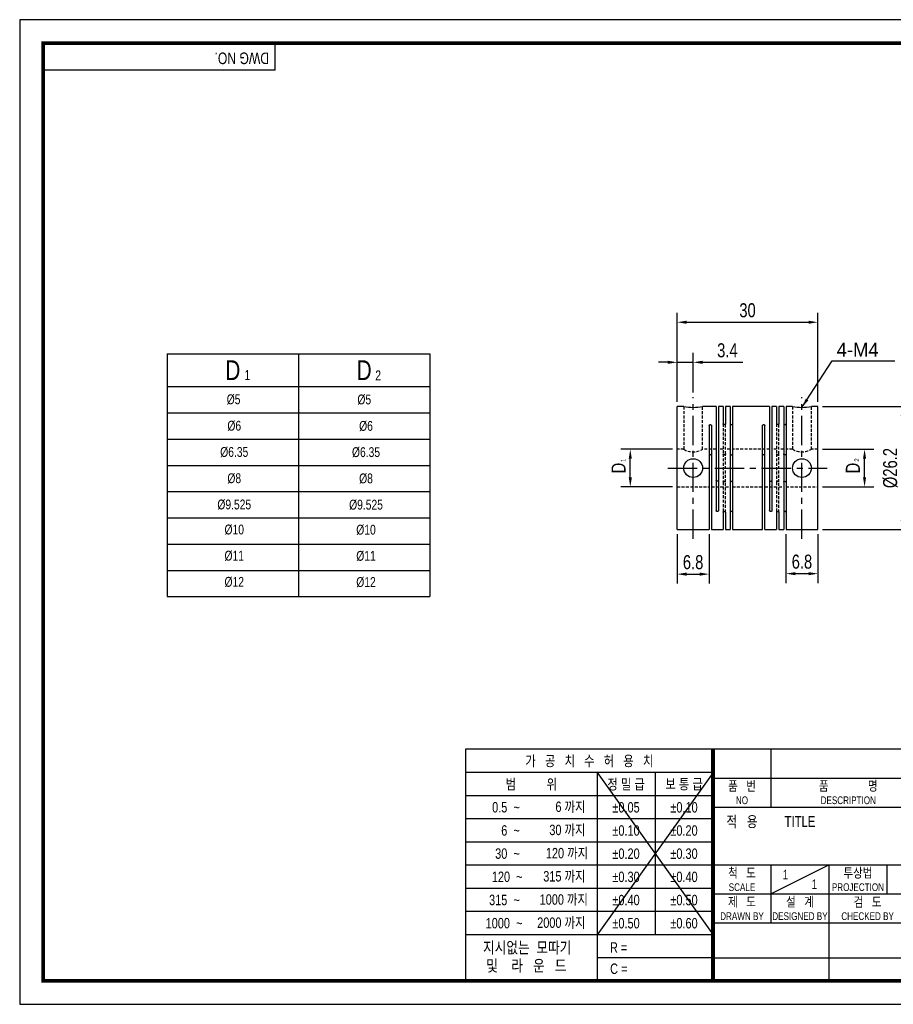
# Model space of a CAD drawing. Header units: millimetres. Extents: x 0 to 297, y 0 to 210.
# Tile 1 of 2: x 0 to 186, y 0 to 210. Entities that reach past the tile are written whole.
import ezdxf
from ezdxf.enums import TextEntityAlignment as Align

# ---------------------------------------------------------------- set-up
doc = ezdxf.new("R2010")
doc.units = ezdxf.units.MM
doc.header["$LTSCALE"] = 5
for name, pattern in [('CENTER', [2, 1.25, -0.25, 0.25, -0.25]), ('CENTER2', [1.125, 0.75, -0.125, 0.125, -0.125]), ('DASHED', [0.75, 0.5, -0.25]), ('HIDDEN', [0.375, 0.25, -0.125]), ('HIDDEN2', [0.1875, 0.125, -0.0625]), ('PHANTOM2', [1.25, 0.625, -0.125, 0.125, -0.125, 0.125, -0.125])]:
    doc.linetypes.add(name, pattern=pattern)
doc.layers.get('0').update_dxf_attribs({"linetype": 'CONTINUOUS'})
doc.layers.get('Defpoints').update_dxf_attribs({"linetype": 'CONTINUOUS'})
for name, color, linetype in [('BM', 2, 'CONTINUOUS'), ('C', 1, 'CENTER2'), ('CT', 1, 'CENTER'), ('D', 7, 'CONTINUOUS'), ('DIM', 7, 'CONTINUOUS'), ('H', 3, 'HIDDEN'), ('HD', 4, 'DASHED'), ('P', 4, 'PHANTOM2')]:
    doc.layers.add(name, color=color, linetype=linetype)
doc.styles.get("Standard").update_dxf_attribs({"font": 'Gulim.ttf', "width": 0.8, "height": 3})
doc.dimstyles.new('LIM', dxfattribs={"dimtxt": 2, "dimasz": 2, "dimexe": 2, "dimexo": 1, "dimgap": 1, "dimtad": 1, "dimdec": 3, "dimzin": 9, "dimdsep": 46, "dimtxsty": 'Standard', "dimcen": 3, "dimclrd": 1, "dimclre": 1, "dimadec": 0, "dimazin": 0, "dimtfac": 1, "dimtdec": 3, "dimtmove": 0, "dimatfit": 3, "dimfxl": 0, "dimtolj": 1, "dimtzin": 0, "dimarcsym": 0})

# ---------------------------------------------------------------- blocks, each defined once
blk = doc.blocks.new('*D48')
at = {"layer": 'Defpoints', "color": 0}
for p in [(143.57, 136.93), (143.57, 129.47), (140.17, 127.47)]:
    blk.add_point(p, dxfattribs=at)
at = {"layer": 'DIM', "color": 1, "lineweight": -2}
for p, q in [((140.17, 128.47), (140.17, 138.93)), ((143.57, 130.47), (143.57, 138.93)), ((138.17, 136.93), (136.17, 136.93)), ((140.17, 136.93), (143.57, 136.93)), ((145.57, 136.93), (154.16, 136.93))]:
    blk.add_line(p, q, dxfattribs=at)
at = {"layer": 'DIM', "color": 1}
for points in [[(138.17, 137.26), (138.17, 136.6), (140.17, 136.93)], [(145.57, 137.26), (145.57, 136.6), (143.57, 136.93)]]:
    blk.add_solid(points, dxfattribs=at)
at = {"layer": 'DIM', "color": 0, "insert": (150.87, 139.47), "char_height": 3, "attachment_point": 5}
blk.add_mtext('\\A1;3.4', dxfattribs=at)
blk = doc.blocks.new('*D49')
at = {"layer": 'Defpoints', "color": 0}
for p in [(130.17, 118.37), (140.17, 118.37), (140.17, 110.37)]:
    blk.add_point(p, dxfattribs=at)
at = {"layer": 'DIM', "color": 1, "lineweight": -2}
for p, q in [((139.17, 118.37), (128.17, 118.37)), ((130.17, 112.37), (130.17, 116.37)), ((139.17, 110.37), (128.17, 110.37))]:
    blk.add_line(p, q, dxfattribs=at)
at = {"layer": 'DIM', "color": 1}
for points in [[(129.84, 116.37), (130.51, 116.37), (130.17, 118.37)], [(129.84, 112.37), (130.51, 112.37), (130.17, 110.37)]]:
    blk.add_solid(points, dxfattribs=at)
at = {"layer": 'DIM', "color": 0, "insert": (127.67, 114.37), "char_height": 3, "attachment_point": 5, "rotation": 90}
blk.add_mtext('\\A1;D', dxfattribs=at)
blk = doc.blocks.new('*D50')
at = {"layer": 'Defpoints', "color": 0}
for p in [(163.37, 101.27), (170.17, 101.27), (170.17, 91.85)]:
    blk.add_point(p, dxfattribs=at)
at = {"layer": 'DIM', "color": 1, "lineweight": -2}
for p, q in [((163.37, 100.27), (163.37, 89.85)), ((170.17, 100.27), (170.17, 89.85)), ((165.37, 91.85), (168.17, 91.85))]:
    blk.add_line(p, q, dxfattribs=at)
at = {"layer": 'DIM', "color": 1}
for points in [[(165.37, 92.18), (165.37, 91.51), (163.37, 91.85)], [(168.17, 92.18), (168.17, 91.51), (170.17, 91.85)]]:
    blk.add_solid(points, dxfattribs=at)
at = {"layer": 'DIM', "color": 0, "insert": (166.77, 94.39), "char_height": 3, "attachment_point": 5}
blk.add_mtext('\\A1;6.8', dxfattribs=at)
blk = doc.blocks.new('*D51')
at = {"layer": 'Defpoints', "color": 0}
for p in [(140.17, 101.27), (146.97, 101.27), (146.97, 91.75)]:
    blk.add_point(p, dxfattribs=at)
at = {"layer": 'DIM', "color": 1, "lineweight": -2}
for p, q in [((140.17, 100.27), (140.17, 89.75)), ((146.97, 100.27), (146.97, 89.75)), ((142.17, 91.75), (144.97, 91.75))]:
    blk.add_line(p, q, dxfattribs=at)
at = {"layer": 'DIM', "color": 1}
for points in [[(142.17, 92.08), (142.17, 91.41), (140.17, 91.75)], [(144.97, 92.08), (144.97, 91.41), (146.97, 91.75)]]:
    blk.add_solid(points, dxfattribs=at)
at = {"layer": 'DIM', "color": 0, "insert": (143.57, 94.28), "char_height": 3, "attachment_point": 5}
blk.add_mtext('\\A1;6.8', dxfattribs=at)
blk = doc.blocks.new('*D52')
at = {"layer": 'Defpoints', "color": 0}
for p in [(170.17, 127.47), (188.16, 127.47), (170.17, 101.27)]:
    blk.add_point(p, dxfattribs=at)
at = {"layer": 'DIM', "color": 1, "lineweight": -2}
for p, q in [((171.17, 127.47), (190.16, 127.47)), ((188.16, 103.27), (188.16, 125.47)), ((171.17, 101.27), (190.16, 101.27))]:
    blk.add_line(p, q, dxfattribs=at)
at = {"layer": 'DIM', "color": 1}
for points in [[(187.83, 125.47), (188.49, 125.47), (188.16, 127.47)], [(187.83, 103.27), (188.49, 103.27), (188.16, 101.27)]]:
    blk.add_solid(points, dxfattribs=at)
at = {"layer": 'DIM', "color": 0, "insert": (185.62, 114.37), "char_height": 3, "attachment_point": 5, "rotation": 90}
blk.add_mtext('\\A1;%%c26.2', dxfattribs=at)
blk = doc.blocks.new('*D53')
at = {"layer": 'Defpoints', "color": 0}
for p in [(170.17, 145.47), (140.17, 127.47), (170.17, 127.47)]:
    blk.add_point(p, dxfattribs=at)
at = {"layer": 'DIM', "color": 1, "lineweight": -2}
for p, q in [((140.17, 128.47), (140.17, 147.47)), ((170.17, 128.47), (170.17, 147.47)), ((142.17, 145.47), (168.17, 145.47))]:
    blk.add_line(p, q, dxfattribs=at)
at = {"layer": 'DIM', "color": 1}
for points in [[(142.17, 145.8), (142.17, 145.14), (140.17, 145.47)], [(168.17, 145.8), (168.17, 145.14), (170.17, 145.47)]]:
    blk.add_solid(points, dxfattribs=at)
at = {"layer": 'DIM', "color": 0, "insert": (155.17, 148.01), "char_height": 3, "attachment_point": 5}
blk.add_mtext('\\A1;30', dxfattribs=at)
blk = doc.blocks.new('*D54')
at = {"layer": 'Defpoints', "color": 0}
for p in [(170.17, 118.37), (180.12, 118.37), (170.17, 110.37)]:
    blk.add_point(p, dxfattribs=at)
at = {"layer": 'DIM', "color": 1, "lineweight": -2}
for p, q in [((171.17, 118.37), (182.12, 118.37)), ((180.12, 112.37), (180.12, 116.37)), ((171.17, 110.37), (182.12, 110.37))]:
    blk.add_line(p, q, dxfattribs=at)
at = {"layer": 'DIM', "color": 1}
for points in [[(179.79, 116.37), (180.45, 116.37), (180.12, 118.37)], [(179.79, 112.37), (180.45, 112.37), (180.12, 110.37)]]:
    blk.add_solid(points, dxfattribs=at)
at = {"layer": 'DIM', "color": 0, "insert": (177.62, 114.37), "char_height": 3, "attachment_point": 5, "rotation": 90}
blk.add_mtext('\\A1;D', dxfattribs=at)

msp = doc.modelspace()

# ---------------------------------------------------------------- linework, layer by layer
for p, q in [((54.437, 199.2323), (54.437, 205)), ((54.437, 199.2323), (5, 199.2323)), ((31.446, 138.7488), (87.446, 138.7488)), ((31.446, 138.7488), (31.446, 86.9488)), ((87.446, 138.7488), (87.446, 86.9488)), ((31.446, 86.9488), (87.446, 86.9488)), ((95.0758, 54.437), (95.0758, 5)), ((147.8086, 54.437), (95.0758, 54.437)), ((292, 54.437), (147.8086, 54.437)), ((147.8086, 54.437), (147.8086, 5)), ((160.1679, 54.437), (160.1679, 42.0778)), ((147.8086, 49.4295), (95.0758, 49.4295)), ((147.8086, 49.4295), (123.0901, 14.8235)), ((123.0901, 49.4295), (147.8086, 14.8235)), ((123.0901, 49.4295), (123.0901, 5)), ((135.4493, 49.4295), (135.4493, 14.8235)), ((147.8086, 48.2574), (292, 48.2574)), ((147.8086, 44.4858), (95.0758, 44.4858)), ((147.8086, 42.0778), (292, 42.0778)), ((147.8086, 39.5421), (95.0758, 39.5421)), ((147.8086, 34.5984), (95.0758, 34.5984)), ((147.8086, 29.6547), (95.0758, 29.6547)), ((147.8086, 29.7185), (292, 29.7185)), ((160.1679, 23.5389), (172.5271, 29.7185)), ((160.1679, 29.7185), (160.1679, 17.3593)), ((172.5271, 29.7185), (172.5271, 5)), ((184.8864, 29.7185), (184.8864, 23.5389)), ((147.8086, 24.711), (95.0758, 24.711)), ((147.8086, 23.5389), (221.9642, 23.5389)), ((147.8086, 19.7673), (95.0758, 19.7673)), ((147.8086, 17.3593), (292, 17.3593)), ((147.8086, 14.8235), (95.0758, 14.8235)), ((147.8086, 9.8798), (123.0901, 9.8798)), ((147.8086, 9.8798), (221.9642, 9.8798))]:
    msp.add_line(p, q)
at = {"color": 4}
for p, q in [((59.446, 138.7488), (59.446, 86.9488)), ((31.446, 131.7488), (87.446, 131.7488))]:
    msp.add_line(p, q, dxfattribs=at)
at = {"color": 1}
for p, q in [((31.446, 126.1488), (87.446, 126.1488)), ((31.446, 120.5488), (87.446, 120.5488)), ((31.446, 114.9488), (87.446, 114.9488)), ((31.446, 109.3488), (87.446, 109.3488)), ((31.446, 103.7488), (87.446, 103.7488)), ((31.446, 98.1488), (87.446, 98.1488)), ((31.446, 92.5488), (87.446, 92.5488))]:
    msp.add_line(p, q, dxfattribs=at)
msp.add_lwpolyline([(297, 210), (0, 210), (0, 0), (297, 0)], close=True)
msp.add_lwpolyline([(292, 205, 0.8, 0.8, 0), (5, 205, 0.8, 0.8, 0), (5, 5, 0.8, 0.8, 0), (292, 5, 0.8, 0.8, 0)], format="xyseb", close=True)
at = {"const_width": 0.824}
msp.add_lwpolyline([(147.8086, 5), (147.8086, 54.437)], dxfattribs=at)
at = {"layer": 'BM', "linetype": 'Continuous'}
for p, q in [((140.1743, 101.271), (140.1743, 127.471)), ((141.5803, 127.471), (140.1743, 127.471)), ((148.4743, 127.471), (145.5743, 127.471)), ((148.4743, 127.471), (148.4743, 105.2864)), ((148.9743, 127.471), (148.9743, 105.2864)), ((149.9743, 127.471), (148.9743, 127.471)), ((149.9743, 127.471), (149.9743, 123.8092)), ((151.4743, 127.471), (150.4743, 127.471)), ((150.4743, 127.471), (150.4743, 123.8092)), ((151.4743, 127.471), (151.4743, 101.271)), ((151.9743, 127.471), (151.9743, 101.271)), ((159.8743, 127.471), (151.9743, 127.471)), ((159.8743, 127.471), (159.8743, 105.2864)), ((160.3743, 127.471), (160.3743, 105.2864)), ((161.3743, 127.471), (160.3743, 127.471)), ((161.3743, 127.471), (161.3743, 123.8092)), ((162.8743, 127.471), (161.8743, 127.471)), ((161.8743, 127.471), (161.8743, 123.8092)), ((162.8743, 127.471), (162.8743, 101.271)), ((163.3743, 127.471), (163.3743, 101.271)), ((164.7803, 127.471), (163.3743, 127.471)), ((170.1743, 127.471), (168.7743, 127.471)), ((170.1743, 101.271), (170.1743, 127.471)), ((146.9743, 123.4557), (146.9743, 101.271)), ((147.4743, 123.4557), (147.4743, 101.271)), ((158.3743, 101.271), (158.3743, 123.4557)), ((158.8743, 101.271), (158.8743, 123.4557)), ((149.9743, 104.9329), (149.9743, 101.271)), ((150.4743, 104.9329), (150.4743, 101.271)), ((161.3743, 104.9329), (161.3743, 101.271)), ((161.8743, 104.9329), (161.8743, 101.271)), ((140.1743, 101.271), (146.9743, 101.271)), ((147.4743, 101.271), (149.9743, 101.271)), ((150.4743, 101.271), (151.4743, 101.271)), ((151.9743, 101.271), (158.3743, 101.271)), ((158.8743, 101.271), (161.3743, 101.271)), ((161.8743, 101.271), (162.8743, 101.271)), ((163.3743, 101.271), (170.1743, 101.271))]:
    msp.add_line(p, q, dxfattribs=at)
for centre in [(143.5743, 114.371), (166.7743, 114.371)]:
    msp.add_circle(centre, 2, dxfattribs=at)
for centre in [(143.5743, 140.4231), (166.7743, 140.4231)]:
    msp.add_arc(centre, 13.1056, 261.221971, 278.77803, dxfattribs=at)
for points, knots in [([(146.9743, 123.4557), (146.9743, 123.4758), (146.9791, 123.4962), (146.9883, 123.5151), (146.9976, 123.534), (147.0115, 123.552), (147.029, 123.5675), (147.0465, 123.5831), (147.068, 123.5967), (147.0917, 123.6072), (147.1154, 123.6177), (147.142, 123.6255), (147.1693, 123.6298), (147.1873, 123.6327), (147.2058, 123.6341), (147.2243, 123.6341), (147.2522, 123.6341), (147.2806, 123.6307), (147.307, 123.6242), (147.3334, 123.6176), (147.3586, 123.6077), (147.3804, 123.5953), (147.4023, 123.5829), (147.4214, 123.5676), (147.4362, 123.5507), (147.4511, 123.5338), (147.462, 123.5147), (147.4682, 123.4952), (147.4722, 123.4823), (147.4743, 123.4689), (147.4743, 123.4557)], [0, 0, 0, 0, 0.10746468, 0.10746468, 0.10746468, 0.21493022, 0.21493022, 0.21493022, 0.32238515, 0.32238515, 0.32238515, 0.42984467, 0.42984467, 0.42984467, 0.49999992, 0.49999992, 0.49999992, 0.60746591, 0.60746591, 0.60746591, 0.71493199, 0.71493199, 0.71493199, 0.8223964, 0.8223964, 0.8223964, 0.9298538, 0.9298538, 0.9298538, 1, 1, 1, 1]), ([(150.4743, 123.8092), (150.4743, 123.7898), (150.4694, 123.7701), (150.4602, 123.7517), (150.4509, 123.7332), (150.437, 123.7156), (150.4195, 123.7003), (150.402, 123.6849), (150.3805, 123.6714), (150.3568, 123.661), (150.3331, 123.6505), (150.3065, 123.6428), (150.2792, 123.6385), (150.2612, 123.6356), (150.2427, 123.6341), (150.2243, 123.6341), (150.1963, 123.6341), (150.1679, 123.6376), (150.1415, 123.6441), (150.1151, 123.6506), (150.0899, 123.6605), (150.0681, 123.6728), (150.0462, 123.6851), (150.0271, 123.7002), (150.0123, 123.7168), (149.9974, 123.7335), (149.9865, 123.7521), (149.9804, 123.7711), (149.9763, 123.7836), (149.9743, 123.7965), (149.9743, 123.8092)], [0, 0, 0, 0, 0.10746468, 0.10746468, 0.10746468, 0.21493022, 0.21493022, 0.21493022, 0.32238515, 0.32238515, 0.32238515, 0.42984467, 0.42984467, 0.42984467, 0.49999992, 0.49999992, 0.49999992, 0.60746591, 0.60746591, 0.60746591, 0.71493199, 0.71493199, 0.71493199, 0.8223964, 0.8223964, 0.8223964, 0.9298538, 0.9298538, 0.9298538, 1, 1, 1, 1]), ([(151.4743, 123.8092), (151.4743, 123.7898), (151.4791, 123.7701), (151.4883, 123.7517), (151.4976, 123.7332), (151.5115, 123.7156), (151.529, 123.7003), (151.5465, 123.6849), (151.568, 123.6714), (151.5917, 123.661), (151.6154, 123.6505), (151.642, 123.6428), (151.6693, 123.6385), (151.6873, 123.6356), (151.7058, 123.6341), (151.7243, 123.6341), (151.7522, 123.6341), (151.7806, 123.6376), (151.807, 123.6441), (151.8334, 123.6506), (151.8586, 123.6605), (151.8804, 123.6728), (151.9023, 123.6851), (151.9214, 123.7002), (151.9362, 123.7168), (151.9511, 123.7335), (151.962, 123.7521), (151.9682, 123.7711), (151.9722, 123.7836), (151.9743, 123.7965), (151.9743, 123.8092)], [0, 0, 0, 0, 0.10746468, 0.10746468, 0.10746468, 0.21493022, 0.21493022, 0.21493022, 0.32238515, 0.32238515, 0.32238515, 0.42984467, 0.42984467, 0.42984467, 0.49999992, 0.49999992, 0.49999992, 0.60746591, 0.60746591, 0.60746591, 0.71493199, 0.71493199, 0.71493199, 0.8223964, 0.8223964, 0.8223964, 0.9298538, 0.9298538, 0.9298538, 1, 1, 1, 1]), ([(158.3743, 123.4557), (158.3743, 123.4758), (158.3791, 123.4962), (158.3883, 123.5151), (158.3976, 123.534), (158.4115, 123.552), (158.429, 123.5675), (158.4465, 123.5831), (158.468, 123.5967), (158.4917, 123.6072), (158.5154, 123.6177), (158.542, 123.6255), (158.5693, 123.6298), (158.5873, 123.6327), (158.6058, 123.6341), (158.6243, 123.6341), (158.6522, 123.6341), (158.6806, 123.6307), (158.707, 123.6242), (158.7334, 123.6176), (158.7586, 123.6077), (158.7804, 123.5953), (158.8023, 123.5829), (158.8214, 123.5676), (158.8362, 123.5507), (158.8511, 123.5338), (158.862, 123.5147), (158.8682, 123.4952), (158.8722, 123.4823), (158.8743, 123.4689), (158.8743, 123.4557)], [0, 0, 0, 0, 0.10746468, 0.10746468, 0.10746468, 0.21493022, 0.21493022, 0.21493022, 0.32238515, 0.32238515, 0.32238515, 0.42984467, 0.42984467, 0.42984467, 0.49999992, 0.49999992, 0.49999992, 0.60746591, 0.60746591, 0.60746591, 0.71493199, 0.71493199, 0.71493199, 0.8223964, 0.8223964, 0.8223964, 0.9298538, 0.9298538, 0.9298538, 1, 1, 1, 1]), ([(161.8743, 123.8092), (161.8743, 123.7898), (161.8694, 123.7701), (161.8602, 123.7517), (161.8509, 123.7332), (161.837, 123.7156), (161.8195, 123.7003), (161.802, 123.6849), (161.7805, 123.6714), (161.7568, 123.661), (161.7331, 123.6505), (161.7065, 123.6428), (161.6792, 123.6385), (161.6612, 123.6356), (161.6427, 123.6341), (161.6243, 123.6341), (161.5963, 123.6341), (161.5679, 123.6376), (161.5415, 123.6441), (161.5151, 123.6506), (161.4899, 123.6605), (161.4681, 123.6728), (161.4462, 123.6851), (161.4271, 123.7002), (161.4123, 123.7168), (161.3974, 123.7335), (161.3865, 123.7521), (161.3804, 123.7711), (161.3763, 123.7836), (161.3743, 123.7965), (161.3743, 123.8092)], [0, 0, 0, 0, 0.10746468, 0.10746468, 0.10746468, 0.21493022, 0.21493022, 0.21493022, 0.32238515, 0.32238515, 0.32238515, 0.42984467, 0.42984467, 0.42984467, 0.49999992, 0.49999992, 0.49999992, 0.60746591, 0.60746591, 0.60746591, 0.71493199, 0.71493199, 0.71493199, 0.8223964, 0.8223964, 0.8223964, 0.9298538, 0.9298538, 0.9298538, 1, 1, 1, 1]), ([(162.8743, 123.8092), (162.8743, 123.7898), (162.8791, 123.7701), (162.8883, 123.7517), (162.8976, 123.7332), (162.9115, 123.7156), (162.929, 123.7003), (162.9465, 123.6849), (162.968, 123.6714), (162.9917, 123.661), (163.0154, 123.6505), (163.042, 123.6428), (163.0693, 123.6385), (163.0873, 123.6356), (163.1058, 123.6341), (163.1243, 123.6341), (163.1522, 123.6341), (163.1806, 123.6376), (163.207, 123.6441), (163.2334, 123.6506), (163.2586, 123.6605), (163.2804, 123.6728), (163.3023, 123.6851), (163.3214, 123.7002), (163.3362, 123.7168), (163.3511, 123.7335), (163.362, 123.7521), (163.3682, 123.7711), (163.3722, 123.7836), (163.3743, 123.7965), (163.3743, 123.8092)], [0, 0, 0, 0, 0.10746468, 0.10746468, 0.10746468, 0.21493022, 0.21493022, 0.21493022, 0.32238515, 0.32238515, 0.32238515, 0.42984467, 0.42984467, 0.42984467, 0.49999992, 0.49999992, 0.49999992, 0.60746591, 0.60746591, 0.60746591, 0.71493199, 0.71493199, 0.71493199, 0.8223964, 0.8223964, 0.8223964, 0.9298538, 0.9298538, 0.9298538, 1, 1, 1, 1]), ([(147.4743, 117.0172), (147.4743, 117.0316), (147.472, 117.046), (147.4676, 117.0599), (147.4612, 117.0801), (147.45, 117.0996), (147.4349, 117.1167), (147.4198, 117.1339), (147.4005, 117.1492), (147.3785, 117.1615), (147.3565, 117.1739), (147.3312, 117.1836), (147.3048, 117.19), (147.279, 117.1962), (147.2515, 117.1995), (147.2243, 117.1995), (147.1963, 117.1995), (147.1679, 117.1961), (147.1415, 117.1895), (147.1151, 117.1829), (147.0899, 117.173), (147.0681, 117.1605), (147.0462, 117.1479), (147.0271, 117.1325), (147.0123, 117.1152), (146.9975, 117.098), (146.9865, 117.0785), (146.9804, 117.0583), (146.9763, 117.0449), (146.9743, 117.031), (146.9743, 117.0172)], [0, 0, 0, 0, 0.07377252, 0.07377252, 0.07377252, 0.18131348, 0.18131348, 0.18131348, 0.28859427, 0.28859427, 0.28859427, 0.39587793, 0.39587793, 0.39587793, 0.50020491, 0.50020491, 0.50020491, 0.60758503, 0.60758503, 0.60758503, 0.71496603, 0.71496603, 0.71496603, 0.82232916, 0.82232916, 0.82232916, 0.92961727, 0.92961727, 0.92961727, 1, 1, 1, 1]), ([(151.4743, 117.3707), (151.4743, 117.3704), (151.4743, 117.3701), (151.4743, 117.3697), (151.4744, 117.3511), (151.4794, 117.3321), (151.4889, 117.3142), (151.4984, 117.2963), (151.5125, 117.2791), (151.5301, 117.2641), (151.5477, 117.2491), (151.5693, 117.2359), (151.5931, 117.2256), (151.6169, 117.2153), (151.6436, 117.2078), (151.6709, 117.2035), (151.6884, 117.2008), (151.7064, 117.1995), (151.7243, 117.1995), (151.7522, 117.1995), (151.7806, 117.2029), (151.807, 117.2094), (151.8334, 117.2159), (151.8586, 117.2257), (151.8804, 117.2379), (151.9023, 117.2501), (151.9214, 117.265), (151.9362, 117.2813), (151.951, 117.2976), (151.962, 117.3156), (151.9681, 117.334), (151.9722, 117.3461), (151.9743, 117.3585), (151.9743, 117.3707)], [0, 0, 0, 0, 0.00189654, 0.00189654, 0.00189654, 0.10972128, 0.10972128, 0.10972128, 0.2171411, 0.2171411, 0.2171411, 0.32439904, 0.32439904, 0.32439904, 0.43170826, 0.43170826, 0.43170826, 0.49976504, 0.49976504, 0.49976504, 0.60714233, 0.60714233, 0.60714233, 0.71452049, 0.71452049, 0.71452049, 0.82188079, 0.82188079, 0.82188079, 0.92916606, 0.92916606, 0.92916606, 1, 1, 1, 1]), ([(158.8743, 117.0172), (158.8743, 117.0175), (158.8743, 117.0179), (158.8742, 117.0183), (158.8741, 117.0393), (158.8691, 117.0605), (158.8596, 117.0799), (158.8501, 117.0993), (158.836, 117.1176), (158.8184, 117.1333), (158.8008, 117.149), (158.7792, 117.1626), (158.7554, 117.1731), (158.7316, 117.1835), (158.7049, 117.1912), (158.6776, 117.1954), (158.6601, 117.1981), (158.6421, 117.1995), (158.6243, 117.1995), (158.5963, 117.1995), (158.5679, 117.1961), (158.5415, 117.1895), (158.5151, 117.1829), (158.4899, 117.173), (158.4681, 117.1605), (158.4462, 117.1479), (158.4271, 117.1325), (158.4123, 117.1152), (158.3975, 117.098), (158.3865, 117.0785), (158.3804, 117.0583), (158.3763, 117.0449), (158.3743, 117.031), (158.3743, 117.0172)], [0, 0, 0, 0, 0.00189654, 0.00189654, 0.00189654, 0.10972128, 0.10972128, 0.10972128, 0.2171411, 0.2171411, 0.2171411, 0.32439904, 0.32439904, 0.32439904, 0.43170826, 0.43170826, 0.43170826, 0.49976504, 0.49976504, 0.49976504, 0.60714233, 0.60714233, 0.60714233, 0.71452049, 0.71452049, 0.71452049, 0.82188079, 0.82188079, 0.82188079, 0.92916606, 0.92916606, 0.92916606, 1, 1, 1, 1]), ([(163.3743, 117.3707), (163.3743, 117.3522), (163.3694, 117.3332), (163.3602, 117.3153), (163.351, 117.2975), (163.337, 117.2802), (163.3196, 117.2651), (163.3021, 117.2501), (163.2807, 117.2367), (163.257, 117.2263), (163.2333, 117.2159), (163.2067, 117.2082), (163.1794, 117.2038), (163.1614, 117.2009), (163.1428, 117.1995), (163.1243, 117.1995), (163.0963, 117.1995), (163.0679, 117.2029), (163.0415, 117.2094), (163.0151, 117.2159), (162.9899, 117.2257), (162.9681, 117.2379), (162.9462, 117.2501), (162.9271, 117.265), (162.9123, 117.2813), (162.8975, 117.2976), (162.8865, 117.3156), (162.8804, 117.334), (162.8763, 117.3461), (162.8743, 117.3585), (162.8743, 117.3707)], [0, 0, 0, 0, 0.10736164, 0.10736164, 0.10736164, 0.21473244, 0.21473244, 0.21473244, 0.32198966, 0.32198966, 0.32198966, 0.42929575, 0.42929575, 0.42929575, 0.49977262, 0.49977262, 0.49977262, 0.60714827, 0.60714827, 0.60714827, 0.71452481, 0.71452481, 0.71452481, 0.82188348, 0.82188348, 0.82188348, 0.92916714, 0.92916714, 0.92916714, 1, 1, 1, 1]), ([(148.9743, 111.7249), (148.9743, 111.7245), (148.9743, 111.7242), (148.9742, 111.7238), (148.9741, 111.7027), (148.9691, 111.6816), (148.9596, 111.6621), (148.9501, 111.6428), (148.936, 111.6245), (148.9184, 111.6088), (148.9008, 111.5931), (148.8792, 111.5795), (148.8554, 111.569), (148.8316, 111.5585), (148.8049, 111.5509), (148.7776, 111.5467), (148.7601, 111.544), (148.7421, 111.5426), (148.7243, 111.5426), (148.6963, 111.5426), (148.6679, 111.546), (148.6415, 111.5526), (148.6151, 111.5592), (148.5899, 111.5691), (148.5681, 111.5816), (148.5462, 111.5941), (148.5271, 111.6096), (148.5123, 111.6269), (148.4975, 111.6441), (148.4865, 111.6636), (148.4804, 111.6838), (148.4763, 111.6972), (148.4743, 111.7111), (148.4743, 111.7249)], [0, 0, 0, 0, 0.00189654, 0.00189654, 0.00189654, 0.10972128, 0.10972128, 0.10972128, 0.2171411, 0.2171411, 0.2171411, 0.32439904, 0.32439904, 0.32439904, 0.43170826, 0.43170826, 0.43170826, 0.49976504, 0.49976504, 0.49976504, 0.60714233, 0.60714233, 0.60714233, 0.71452049, 0.71452049, 0.71452049, 0.82188079, 0.82188079, 0.82188079, 0.92916606, 0.92916606, 0.92916606, 1, 1, 1, 1]), ([(151.9743, 111.3714), (151.9743, 111.3717), (151.9743, 111.372), (151.9742, 111.3724), (151.9741, 111.391), (151.9691, 111.41), (151.9596, 111.4279), (151.9501, 111.4458), (151.936, 111.463), (151.9184, 111.478), (151.9008, 111.493), (151.8792, 111.5062), (151.8554, 111.5165), (151.8316, 111.5267), (151.8049, 111.5343), (151.7776, 111.5385), (151.7601, 111.5412), (151.7421, 111.5426), (151.7243, 111.5426), (151.6963, 111.5426), (151.6679, 111.5392), (151.6415, 111.5327), (151.6151, 111.5261), (151.5899, 111.5163), (151.5681, 111.5041), (151.5462, 111.492), (151.5271, 111.4771), (151.5123, 111.4608), (151.4975, 111.4445), (151.4865, 111.4264), (151.4804, 111.4081), (151.4763, 111.396), (151.4743, 111.3836), (151.4743, 111.3714)], [0, 0, 0, 0, 0.00189654, 0.00189654, 0.00189654, 0.10972128, 0.10972128, 0.10972128, 0.2171411, 0.2171411, 0.2171411, 0.32439904, 0.32439904, 0.32439904, 0.43170826, 0.43170826, 0.43170826, 0.49976504, 0.49976504, 0.49976504, 0.60714233, 0.60714233, 0.60714233, 0.71452049, 0.71452049, 0.71452049, 0.82188079, 0.82188079, 0.82188079, 0.92916606, 0.92916606, 0.92916606, 1, 1, 1, 1]), ([(159.8743, 111.7249), (159.8743, 111.7245), (159.8743, 111.7242), (159.8743, 111.7238), (159.8744, 111.7027), (159.8794, 111.6816), (159.8889, 111.6621), (159.8984, 111.6428), (159.9125, 111.6245), (159.9301, 111.6088), (159.9477, 111.5931), (159.9693, 111.5795), (159.9931, 111.569), (160.0169, 111.5585), (160.0436, 111.5509), (160.0709, 111.5467), (160.0884, 111.544), (160.1064, 111.5426), (160.1243, 111.5426), (160.1522, 111.5426), (160.1806, 111.546), (160.207, 111.5526), (160.2334, 111.5592), (160.2586, 111.5691), (160.2804, 111.5816), (160.3023, 111.5941), (160.3214, 111.6096), (160.3362, 111.6269), (160.351, 111.6441), (160.362, 111.6636), (160.3681, 111.6838), (160.3722, 111.6972), (160.3743, 111.7111), (160.3743, 111.7249)], [0, 0, 0, 0, 0.00189654, 0.00189654, 0.00189654, 0.10972128, 0.10972128, 0.10972128, 0.2171411, 0.2171411, 0.2171411, 0.32439904, 0.32439904, 0.32439904, 0.43170826, 0.43170826, 0.43170826, 0.49976504, 0.49976504, 0.49976504, 0.60714233, 0.60714233, 0.60714233, 0.71452049, 0.71452049, 0.71452049, 0.82188079, 0.82188079, 0.82188079, 0.92916606, 0.92916606, 0.92916606, 1, 1, 1, 1]), ([(162.8743, 111.3714), (162.8743, 111.3717), (162.8743, 111.372), (162.8743, 111.3724), (162.8744, 111.391), (162.8794, 111.41), (162.8889, 111.4279), (162.8984, 111.4458), (162.9125, 111.463), (162.9301, 111.478), (162.9477, 111.493), (162.9693, 111.5062), (162.9931, 111.5165), (163.0169, 111.5267), (163.0436, 111.5343), (163.0709, 111.5385), (163.0884, 111.5412), (163.1064, 111.5426), (163.1243, 111.5426), (163.1522, 111.5426), (163.1806, 111.5392), (163.207, 111.5327), (163.2334, 111.5261), (163.2586, 111.5163), (163.2804, 111.5041), (163.3023, 111.492), (163.3214, 111.4771), (163.3362, 111.4608), (163.351, 111.4445), (163.362, 111.4264), (163.3681, 111.4081), (163.3722, 111.396), (163.3743, 111.3836), (163.3743, 111.3714)], [0, 0, 0, 0, 0.00189738, 0.00189738, 0.00189738, 0.1097697, 0.1097697, 0.1097697, 0.21723693, 0.21723693, 0.21723693, 0.32454221, 0.32454221, 0.32454221, 0.43189879, 0.43189879, 0.43189879, 0.49998561, 0.49998561, 0.49998561, 0.60741284, 0.60741284, 0.60741284, 0.71484096, 0.71484096, 0.71484096, 0.8222512, 0.8222512, 0.8222512, 0.92958639, 0.92958639, 0.92958639, 1, 1, 1, 1]), ([(148.9743, 105.2864), (148.9743, 105.2662), (148.9694, 105.2459), (148.9602, 105.227), (148.9509, 105.2081), (148.937, 105.1901), (148.9195, 105.1745), (148.902, 105.159), (148.8805, 105.1454), (148.8568, 105.1349), (148.8331, 105.1244), (148.8065, 105.1166), (148.7792, 105.1123), (148.7612, 105.1094), (148.7427, 105.1079), (148.7243, 105.1079), (148.6963, 105.1079), (148.6679, 105.1114), (148.6415, 105.1179), (148.6151, 105.1245), (148.5899, 105.1343), (148.5681, 105.1468), (148.5462, 105.1592), (148.5271, 105.1745), (148.5123, 105.1914), (148.4974, 105.2083), (148.4865, 105.2273), (148.4804, 105.2469), (148.4763, 105.2598), (148.4743, 105.2731), (148.4743, 105.2864)], [0, 0, 0, 0, 0.10746468, 0.10746468, 0.10746468, 0.21493022, 0.21493022, 0.21493022, 0.32238515, 0.32238515, 0.32238515, 0.42984467, 0.42984467, 0.42984467, 0.49999992, 0.49999992, 0.49999992, 0.60746591, 0.60746591, 0.60746591, 0.71493199, 0.71493199, 0.71493199, 0.8223964, 0.8223964, 0.8223964, 0.9298538, 0.9298538, 0.9298538, 1, 1, 1, 1]), ([(149.9743, 104.9329), (149.9743, 104.9523), (149.9791, 104.972), (149.9883, 104.9904), (149.9976, 105.0089), (150.0115, 105.0265), (150.029, 105.0418), (150.0465, 105.0572), (150.068, 105.0706), (150.0917, 105.0811), (150.1154, 105.0916), (150.142, 105.0993), (150.1693, 105.1036), (150.1873, 105.1065), (150.2058, 105.1079), (150.2243, 105.1079), (150.2522, 105.1079), (150.2806, 105.1045), (150.307, 105.098), (150.3334, 105.0914), (150.3586, 105.0816), (150.3804, 105.0693), (150.4023, 105.057), (150.4214, 105.0419), (150.4362, 105.0252), (150.4511, 105.0086), (150.462, 104.99), (150.4682, 104.971), (150.4722, 104.9585), (150.4743, 104.9456), (150.4743, 104.9329)], [0, 0, 0, 0, 0.10746468, 0.10746468, 0.10746468, 0.21493022, 0.21493022, 0.21493022, 0.32238515, 0.32238515, 0.32238515, 0.42984467, 0.42984467, 0.42984467, 0.49999992, 0.49999992, 0.49999992, 0.60746591, 0.60746591, 0.60746591, 0.71493199, 0.71493199, 0.71493199, 0.8223964, 0.8223964, 0.8223964, 0.9298538, 0.9298538, 0.9298538, 1, 1, 1, 1]), ([(151.9743, 104.9329), (151.9743, 104.9523), (151.9694, 104.972), (151.9602, 104.9904), (151.9509, 105.0089), (151.937, 105.0265), (151.9195, 105.0418), (151.902, 105.0572), (151.8805, 105.0706), (151.8568, 105.0811), (151.8331, 105.0916), (151.8065, 105.0993), (151.7792, 105.1036), (151.7612, 105.1065), (151.7427, 105.1079), (151.7243, 105.1079), (151.6963, 105.1079), (151.6679, 105.1045), (151.6415, 105.098), (151.6151, 105.0914), (151.5899, 105.0816), (151.5681, 105.0693), (151.5462, 105.057), (151.5271, 105.0419), (151.5123, 105.0252), (151.4974, 105.0086), (151.4865, 104.99), (151.4804, 104.971), (151.4763, 104.9585), (151.4743, 104.9456), (151.4743, 104.9329)], [0, 0, 0, 0, 0.10746468, 0.10746468, 0.10746468, 0.21493022, 0.21493022, 0.21493022, 0.32238515, 0.32238515, 0.32238515, 0.42984467, 0.42984467, 0.42984467, 0.49999992, 0.49999992, 0.49999992, 0.60746591, 0.60746591, 0.60746591, 0.71493199, 0.71493199, 0.71493199, 0.8223964, 0.8223964, 0.8223964, 0.9298538, 0.9298538, 0.9298538, 1, 1, 1, 1]), ([(160.3743, 105.2864), (160.3743, 105.2662), (160.3694, 105.2459), (160.3602, 105.227), (160.3509, 105.2081), (160.337, 105.1901), (160.3195, 105.1745), (160.302, 105.159), (160.2805, 105.1454), (160.2568, 105.1349), (160.2331, 105.1244), (160.2065, 105.1166), (160.1792, 105.1123), (160.1612, 105.1094), (160.1427, 105.1079), (160.1243, 105.1079), (160.0963, 105.1079), (160.0679, 105.1114), (160.0415, 105.1179), (160.0151, 105.1245), (159.9899, 105.1343), (159.9681, 105.1468), (159.9462, 105.1592), (159.9271, 105.1745), (159.9123, 105.1914), (159.8974, 105.2083), (159.8865, 105.2273), (159.8804, 105.2469), (159.8763, 105.2598), (159.8743, 105.2731), (159.8743, 105.2864)], [0, 0, 0, 0, 0.10746468, 0.10746468, 0.10746468, 0.21493022, 0.21493022, 0.21493022, 0.32238515, 0.32238515, 0.32238515, 0.42984467, 0.42984467, 0.42984467, 0.49999992, 0.49999992, 0.49999992, 0.60746591, 0.60746591, 0.60746591, 0.71493199, 0.71493199, 0.71493199, 0.8223964, 0.8223964, 0.8223964, 0.9298538, 0.9298538, 0.9298538, 1, 1, 1, 1]), ([(161.3743, 104.9329), (161.3743, 104.9523), (161.3791, 104.972), (161.3883, 104.9904), (161.3976, 105.0089), (161.4115, 105.0265), (161.429, 105.0418), (161.4465, 105.0572), (161.468, 105.0706), (161.4917, 105.0811), (161.5154, 105.0916), (161.542, 105.0993), (161.5693, 105.1036), (161.5873, 105.1065), (161.6058, 105.1079), (161.6243, 105.1079), (161.6522, 105.1079), (161.6806, 105.1045), (161.707, 105.098), (161.7334, 105.0914), (161.7586, 105.0816), (161.7804, 105.0693), (161.8023, 105.057), (161.8214, 105.0419), (161.8362, 105.0252), (161.8511, 105.0086), (161.862, 104.99), (161.8682, 104.971), (161.8722, 104.9585), (161.8743, 104.9456), (161.8743, 104.9329)], [0, 0, 0, 0, 0.10746468, 0.10746468, 0.10746468, 0.21493022, 0.21493022, 0.21493022, 0.32238515, 0.32238515, 0.32238515, 0.42984467, 0.42984467, 0.42984467, 0.49999992, 0.49999992, 0.49999992, 0.60746591, 0.60746591, 0.60746591, 0.71493199, 0.71493199, 0.71493199, 0.8223964, 0.8223964, 0.8223964, 0.9298538, 0.9298538, 0.9298538, 1, 1, 1, 1]), ([(163.3743, 104.9329), (163.3743, 104.9523), (163.3694, 104.972), (163.3602, 104.9904), (163.3509, 105.0089), (163.337, 105.0265), (163.3195, 105.0418), (163.302, 105.0572), (163.2805, 105.0706), (163.2568, 105.0811), (163.2331, 105.0916), (163.2065, 105.0993), (163.1792, 105.1036), (163.1612, 105.1065), (163.1427, 105.1079), (163.1243, 105.1079), (163.0963, 105.1079), (163.0679, 105.1045), (163.0415, 105.098), (163.0151, 105.0914), (162.9899, 105.0816), (162.9681, 105.0693), (162.9462, 105.057), (162.9271, 105.0419), (162.9123, 105.0252), (162.8974, 105.0086), (162.8865, 104.99), (162.8804, 104.971), (162.8763, 104.9585), (162.8743, 104.9456), (162.8743, 104.9329)], [0, 0, 0, 0, 0.10746468, 0.10746468, 0.10746468, 0.21493022, 0.21493022, 0.21493022, 0.32238515, 0.32238515, 0.32238515, 0.42984467, 0.42984467, 0.42984467, 0.49999992, 0.49999992, 0.49999992, 0.60746591, 0.60746591, 0.60746591, 0.71493199, 0.71493199, 0.71493199, 0.8223964, 0.8223964, 0.8223964, 0.9298538, 0.9298538, 0.9298538, 1, 1, 1, 1])]:
    msp.add_open_spline(points, degree=3, knots=knots, dxfattribs=at)
at = {"layer": 'C'}
msp.add_line((147.8086, 49.4295), (147.8086, 49.3961), dxfattribs=at)
at = {"layer": 'CT'}
for p, q in [((143.5743, 99.271), (143.5743, 129.471)), ((166.7743, 99.271), (166.7743, 129.471)), ((138.1743, 114.371), (172.1743, 114.371))]:
    msp.add_line(p, q, dxfattribs=at)
at = {"layer": 'DIM', "color": 1}
msp.add_line((140.1743, 128.471), (140.1743, 139.471), dxfattribs=at)
at = {"layer": 'H'}
msp.add_line((147.8086, 49.3128), (147.8086, 49.2711), dxfattribs=at)
at = {"layer": 'HD', "linetype": 'HIDDEN2'}
for p, q in [((141.5743, 127.471), (141.5743, 118.371)), ((145.5743, 118.3677), (145.5743, 127.471)), ((164.7743, 127.471), (164.7743, 118.371)), ((168.7743, 118.3677), (168.7743, 127.471)), ((149.9743, 123.8092), (149.9743, 117.3707)), ((150.4743, 117.3707), (150.4743, 123.8092)), ((161.3743, 123.8092), (161.3743, 117.3707)), ((161.8743, 117.3707), (161.8743, 123.8092)), ((141.5743, 118.371), (140.1743, 118.371)), ((148.4743, 118.371), (145.5677, 118.371)), ((149.9743, 118.371), (148.9743, 118.371)), ((151.4743, 118.371), (150.4743, 118.371)), ((159.8743, 118.371), (151.9743, 118.371)), ((161.3743, 118.371), (160.3743, 118.371)), ((162.8743, 118.371), (161.8743, 118.371)), ((164.7743, 118.371), (163.3743, 118.371)), ((170.1743, 118.371), (168.7677, 118.371)), ((149.9743, 117.3707), (149.9743, 111.3714)), ((150.4743, 111.3714), (150.4743, 117.3707)), ((161.3743, 117.3707), (161.3743, 111.3714)), ((161.8743, 111.3714), (161.8743, 117.3707)), ((149.9743, 111.3714), (149.9743, 104.9329)), ((150.4743, 104.9329), (150.4743, 111.3714)), ((161.3743, 111.3714), (161.3743, 104.9329)), ((161.8743, 104.9329), (161.8743, 111.3714)), ((140.1743, 110.371), (146.9743, 110.371)), ((147.4743, 110.371), (149.9743, 110.371)), ((150.4743, 110.371), (151.4743, 110.371)), ((151.9743, 110.371), (158.3743, 110.371)), ((158.8743, 110.371), (161.3743, 110.371)), ((161.8743, 110.371), (162.8743, 110.371)), ((163.3743, 110.371), (170.1743, 110.371))]:
    msp.add_line(p, q, dxfattribs=at)
for centre in [(143.5743, 121.8434), (166.7743, 121.8434)]:
    msp.add_arc(centre, 4.0071, 240.05872, 299.94117, dxfattribs=at)
for points, knots in [([(150.4743, 117.3707), (150.4743, 117.3704), (150.4743, 117.3701), (150.4742, 117.3697), (150.4741, 117.3511), (150.4691, 117.3321), (150.4596, 117.3142), (150.4501, 117.2963), (150.436, 117.2791), (150.4184, 117.2641), (150.4008, 117.2491), (150.3792, 117.2359), (150.3554, 117.2256), (150.3316, 117.2153), (150.3049, 117.2078), (150.2776, 117.2035), (150.2601, 117.2008), (150.2421, 117.1995), (150.2243, 117.1995), (150.1963, 117.1995), (150.1679, 117.2029), (150.1415, 117.2094), (150.1151, 117.2159), (150.0899, 117.2257), (150.0681, 117.2379), (150.0462, 117.2501), (150.0271, 117.265), (150.0123, 117.2813), (149.9975, 117.2976), (149.9865, 117.3156), (149.9804, 117.334), (149.9763, 117.3461), (149.9743, 117.3585), (149.9743, 117.3707)], [0, 0, 0, 0, 0.00189654, 0.00189654, 0.00189654, 0.10972128, 0.10972128, 0.10972128, 0.2171411, 0.2171411, 0.2171411, 0.32439904, 0.32439904, 0.32439904, 0.43170826, 0.43170826, 0.43170826, 0.49976504, 0.49976504, 0.49976504, 0.60714233, 0.60714233, 0.60714233, 0.71452049, 0.71452049, 0.71452049, 0.82188079, 0.82188079, 0.82188079, 0.92916606, 0.92916606, 0.92916606, 1, 1, 1, 1]), ([(161.3743, 117.3707), (161.3743, 117.3645), (161.3748, 117.3582), (161.3758, 117.352), (161.379, 117.3334), (161.387, 117.3147), (161.3992, 117.2975), (161.4114, 117.2803), (161.4281, 117.2642), (161.4479, 117.2505), (161.4677, 117.2368), (161.4912, 117.2252), (161.5164, 117.2167), (161.5416, 117.2082), (161.5693, 117.2027), (161.5971, 117.2005), (161.6249, 117.1984), (161.6536, 117.1996), (161.6809, 117.2041), (161.7081, 117.2085), (161.7347, 117.2164), (161.7583, 117.2269), (161.7819, 117.2374), (161.8033, 117.2508), (161.8206, 117.266), (161.8379, 117.2812), (161.8517, 117.2985), (161.8607, 117.3164), (161.8696, 117.3339), (161.8743, 117.3526), (161.8743, 117.3707)], [0, 0, 0, 0, 0.0358366, 0.0358366, 0.0358366, 0.14349456, 0.14349456, 0.14349456, 0.25080154, 0.25080154, 0.25080154, 0.35803377, 0.35803377, 0.35803377, 0.46533897, 0.46533897, 0.46533897, 0.57268697, 0.57268697, 0.57268697, 0.68003888, 0.68003888, 0.68003888, 0.78738217, 0.78738217, 0.78738217, 0.89466526, 0.89466526, 0.89466526, 1, 1, 1, 1]), ([(149.9743, 111.3714), (149.9743, 111.3717), (149.9743, 111.372), (149.9743, 111.3724), (149.9744, 111.391), (149.9794, 111.41), (149.9889, 111.4279), (149.9984, 111.4458), (150.0125, 111.463), (150.0301, 111.478), (150.0477, 111.493), (150.0693, 111.5062), (150.0931, 111.5165), (150.1169, 111.5267), (150.1436, 111.5343), (150.1709, 111.5385), (150.1884, 111.5412), (150.2064, 111.5426), (150.2243, 111.5426), (150.2522, 111.5426), (150.2806, 111.5392), (150.307, 111.5327), (150.3334, 111.5261), (150.3586, 111.5163), (150.3804, 111.5041), (150.4023, 111.492), (150.4214, 111.4771), (150.4362, 111.4608), (150.451, 111.4445), (150.462, 111.4264), (150.4681, 111.4081), (150.4722, 111.396), (150.4743, 111.3836), (150.4743, 111.3714)], [0, 0, 0, 0, 0.00189654, 0.00189654, 0.00189654, 0.10972128, 0.10972128, 0.10972128, 0.2171411, 0.2171411, 0.2171411, 0.32439904, 0.32439904, 0.32439904, 0.43170826, 0.43170826, 0.43170826, 0.49976504, 0.49976504, 0.49976504, 0.60714233, 0.60714233, 0.60714233, 0.71452049, 0.71452049, 0.71452049, 0.82188079, 0.82188079, 0.82188079, 0.92916606, 0.92916606, 0.92916606, 1, 1, 1, 1]), ([(161.8743, 111.3714), (161.8743, 111.3776), (161.8737, 111.3838), (161.8727, 111.3901), (161.8695, 111.4087), (161.8615, 111.4274), (161.8493, 111.4446), (161.8371, 111.4618), (161.8204, 111.4779), (161.8006, 111.4916), (161.7808, 111.5053), (161.7573, 111.5169), (161.7321, 111.5254), (161.7069, 111.5339), (161.6792, 111.5394), (161.6514, 111.5416), (161.6236, 111.5437), (161.5949, 111.5425), (161.5676, 111.538), (161.5404, 111.5335), (161.5138, 111.5257), (161.4902, 111.5152), (161.4666, 111.5047), (161.4452, 111.4912), (161.4279, 111.4761), (161.4106, 111.4609), (161.3969, 111.4436), (161.3878, 111.4257), (161.3789, 111.4082), (161.3743, 111.3895), (161.3743, 111.3714)], [0, 0, 0, 0, 0.0358366, 0.0358366, 0.0358366, 0.14349456, 0.14349456, 0.14349456, 0.25080154, 0.25080154, 0.25080154, 0.35803377, 0.35803377, 0.35803377, 0.46533897, 0.46533897, 0.46533897, 0.57268697, 0.57268697, 0.57268697, 0.68003888, 0.68003888, 0.68003888, 0.78738217, 0.78738217, 0.78738217, 0.89466526, 0.89466526, 0.89466526, 1, 1, 1, 1])]:
    msp.add_open_spline(points, degree=3, knots=knots, dxfattribs=at)
at = {"layer": 'P'}
msp.add_line((147.8086, 49.221), (147.8086, 49.1627), dxfattribs=at)

# ---------------------------------------------------------------- texts
at = {"color": 0}
for s, insert, char_height, width, attachment_point in [('D', (45.446, 135.2488), 4.2, 28, 5), ('D', (73.446, 135.2488), 4.2, 28, 5), ('1', (47.9418, 135.2737), 2.1, 6.3, 1), ('2', (75.8122, 135.1932), 2.1, 3.36, 1), ('%%c5', (45.593, 128.9992), 2.1, 28, 5), ('%%c5', (73.4581, 128.9643), 2.1, 28, 5), ('%%c6', (45.74, 123.3649), 2.1, 28, 5), ('%%c6', (73.8325, 123.3255), 2.1, 28, 5), ('%%C6.35', (45.74, 117.7649), 2.1, 28, 5), ('%%C6.35', (73.8325, 117.7255), 2.1, 28, 5), ('%%C8', (45.74, 112.1649), 2.1, 28, 5), ('%%C8', (73.8325, 112.1255), 2.1, 28, 5), ('%%C9.525', (45.74, 106.5649), 2.1, 28, 5), ('%%C9.525', (73.8325, 106.5255), 2.1, 28, 5), ('%%C10', (45.74, 101.2261), 2.1, 28, 5), ('%%C10', (73.8325, 101.1867), 2.1, 28, 5), ('%%c11', (45.74, 95.6446), 2.1, 28, 5), ('%%c11', (73.8325, 95.6052), 2.1, 28, 5), ('%%C12', (45.74, 90.0631), 2.1, 28, 5), ('%%C12', (73.8325, 90.0237), 2.1, 28, 5)]:
    msp.add_mtext(s, dxfattribs=dict(at, insert=insert, char_height=char_height, width=width, attachment_point=attachment_point))
at = {"layer": 'D', "width": 0.8}
msp.add_text('DWG NO.', height=2.47185, rotation=180, dxfattribs=at).set_placement((53.1681, 203.0007))
for s, height, p in [('가   공   치   수   허   용   치', 2.224667, (121.4422, 51.9333)), ('범          위', 2.224667, (109.0829, 46.9576)), ('정 밀 급', 2.22467, (129.2697, 46.9576)), ('보 통 급', 2.22467, (141.629, 46.9576)), ('품   번', 2.05988, (153.9882, 46.6095)), ('품              명', 2.059877, (176.6469, 46.6095)), ('NO', 1.6479, (153.9882, 43.5197)), ('DESCRIPTION', 1.647902, (176.6469, 43.5197)), ('%%p0.05', 2.22467, (129.2697, 42.0139)), ('%%p0.10', 2.22467, (141.629, 42.0139)), ('적   용', 2.30706, (153.9882, 38.988)), ('TITLE', 2.30706, (166.3475, 38.988)), ('%%p0.10', 2.22467, (129.2697, 37.0702)), ('%%p0.20', 2.22467, (141.629, 37.0702)), ('%%p0.20', 2.22467, (129.2697, 32.1265)), ('%%p0.30', 2.22467, (141.629, 32.1265)), ('척   도', 2.05988, (153.9882, 28.0706)), ('투상법', 2.05988, (178.7068, 28.0706)), ('%%p0.30', 2.22467, (129.2697, 27.1828)), ('%%p0.40', 2.22467, (141.629, 27.1828)), ('1', 2.0599, (163.2577, 27.6586)), ('SCALE', 1.6479, (153.9882, 24.9808)), ('1', 2.0599, (169.4373, 25.5988)), ('PROJECTION', 1.6479, (178.7068, 24.9808)), ('%%p0.40', 2.22467, (129.2697, 22.2391)), ('%%p0.50', 2.22467, (141.629, 22.2391)), ('제   도', 2.05988, (153.9882, 21.891)), ('설   계', 2.05988, (166.3475, 21.891)), ('검   도', 2.05988, (180.7666, 21.891)), ('%%p0.50', 2.22467, (129.2697, 17.2954)), ('%%p0.60', 2.22467, (141.629, 17.2954))]:
    msp.add_text(s, height=height, dxfattribs=at).set_placement(p, align=Align.MIDDLE)
for s, height, p in [('DRAWN BY', 1.6479, (153.9882, 17.9772)), ('DESIGNED BY', 1.647902, (166.3475, 17.9772)), ('CHECKED BY', 1.6479, (180.7666, 17.9772))]:
    msp.add_text(s, height=height, dxfattribs=at).set_placement(p, align=Align.CENTER)
at = {"layer": 'D', "linetype": 'ByBlock', "width": 0.8}
for s, height, p in [('지시없는  모따기', 2.47185, (98.783, 10.8675)), ('및    라   운   드', 2.471852, (99.4623, 6.9968))]:
    msp.add_text(s, height=height, dxfattribs=at).set_placement(p)
at = {"layer": 'D', "width": 0.8}
for s, p in [('R = ', (125.8389, 10.9999)), ('C = ', (125.878, 6.4776))]:
    msp.add_text(s, height=2.22467, dxfattribs=at).set_placement(p)
at = {"layer": 'D', "char_height": 2.22467, "attachment_point": 6}
for s, insert, width in [('0.5  ~', (106.6111, 42.0139), 8.231062), ('6 까지', (120.6182, 42.0139), 9.803532), ('6  ~', (106.6111, 37.0702), 8.231022), ('30 까지', (120.6182, 37.0702), 9.803491), ('120 까지', (121.1758, 32.1265), 12.652424), ('30  ~', (106.6111, 32.1265), 8.231022), ('120  ~', (107.1976, 27.1828), 8.937991), ('315 까지', (120.6182, 27.1828), 12.097781), ('315  ~', (106.6111, 22.2391), 9.885083), ('1000 까지', (121.1426, 22.2391), 13.382285), ('2000 까지', (120.6182, 17.2954), 12.974319), ('1000  ~', (107.1704, 17.2954), 14.528725)]:
    msp.add_mtext(s, dxfattribs=dict(at, insert=insert, width=width))
at = {"layer": 'DIM'}
msp.add_text('4-M4', height=3, dxfattribs=at).set_placement((174.177, 138.1094))
at = {"layer": 'DIM', "char_height": 1, "attachment_point": 1, "rotation": 90}
for s, insert, width in [('1', (128.1405, 115.6796), 24.8), ('2', (177.9657, 115.7425), 20.6)]:
    msp.add_mtext(s, dxfattribs=dict(at, insert=insert, width=width))

# ---------------------------------------------------------------- dimensions: what is measured, and where the dimension line sits
at = {"layer": 'DIM'}
for base, p1, p2, picture, middle in [((170.1743, 145.471), (140.1743, 127.471), (170.1743, 127.471), '*D53', (155.1743, 148.009)), ((143.5743, 136.93), (140.1743, 127.471), (143.5743, 129.471), '*D48', (150.8656, 139.4699)), ((146.9743, 91.747), (140.1743, 101.271), (146.9743, 101.271), '*D51', (143.5743, 94.2849)), ((170.1743, 91.8476), (163.3743, 101.271), (170.1743, 101.271), '*D50', (166.7743, 94.3855))]:
    dim = msp.add_linear_dim(base=base, p1=p1, p2=p2, dimstyle='LIM', dxfattribs=at)
    dim.commit()
    dim.dimension.update_dxf_attribs({"geometry": picture, "text_midpoint": middle})
for base, p1, p2, text, picture, middle in [((188.16, 127.471), (170.1743, 101.271), (170.1743, 127.471), '%%c<>', '*D52', (185.6221, 114.371)), ((130.1743, 118.371), (140.1743, 110.371), (140.1743, 118.371), 'D', '*D49', (127.6723, 114.371)), ((180.1186, 118.371), (170.1743, 110.371), (170.1743, 118.371), 'D', '*D54', (177.6166, 114.371))]:
    dim = msp.add_linear_dim(base=base, p1=p1, p2=p2, angle=90, text=text, dimstyle='LIM', dxfattribs=at)
    dim.commit()
    dim.dimension.update_dxf_attribs({"geometry": picture, "text_midpoint": middle})

# ---------------------------------------------------------------- leaders
msp.add_leader([(166.7743, 127.3175), (173.2171, 137.2422), (186.5972, 137.2422)], dimstyle='LIM', override={"dimgap": 1, "dimtad": 0}, dxfattribs=at)

doc.saveas('drawing.dxf')
